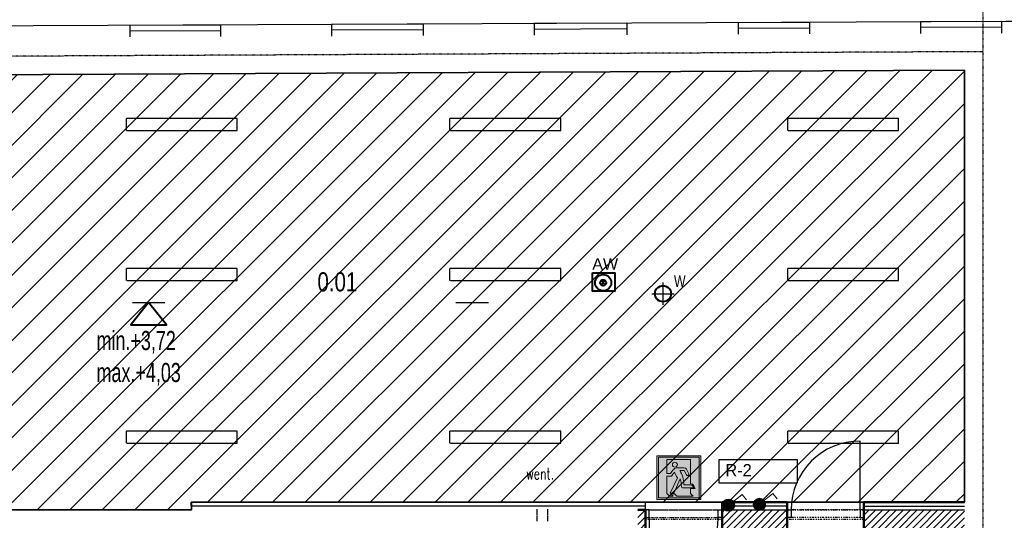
# Model space of a CAD drawing. Header units: centimetres. Extents: x 25511 to 42070, y 833 to 13367.
# Tile 49 of 59: x 30498 to 31782, y 5137 to 5790. Entities that reach past the tile are written whole.
import ezdxf
from ezdxf.enums import TextEntityAlignment as Align

# ---------------------------------------------------------------- set-up
doc = ezdxf.new("R2010")
doc.units = ezdxf.units.CM
doc.header["$LTSCALE"] = 0.1
for name, pattern in [('2', [2, 1.5, -0.5]), ('Ciągłe', [0]), ('DASHDOT2', [12.7, 6.35, -3.175, 0, -3.175]), ('DIVIDE', [31.75, 12.7, -6.35, 0, -6.35, 0, -6.35]), ('DOT', [6.35, 0, -6.35])]:
    doc.linetypes.add(name, pattern=pattern)
for name, color, linetype in [('A-Elewacje_wypełnienia', 253, 'Continuous'), ('A-Grid', 253, 'DASHDOT2'), ('CKDOOR_FRAMUGI_RAM', 253, 'Continuous'), ('CKDRZWI_', 253, 'Continuous'), ('CKDRZWI_NAD', 253, 'DIVIDE'), ('CKIZOLACJE', 253, 'Continuous'), ('CKPOM_OPIS', 253, 'Continuous'), ('CKSCIANY_NAD', 253, 'DIVIDE')]:
    doc.layers.add(name, color=color, linetype=linetype)
for name, color, linetype, lineweight in [('A-Opis-G', 252, 'Continuous', 9), ('A-sufity podwieszone', 253, 'Continuous', 25), ('A_Sufity - Opis', 253, 'Continuous', 13), ('A_Sufity podwieszone', 253, 'Continuous', 25), ('CKPOM_NUM', 253, 'Continuous', 50), ('CKSCIANY_PRZEKR', 253, 'Continuous', 50), ('CKWENT', 253, 'Ciągłe', 25), ('COKÓŁ_Nr_Pióra__1', 7, 'Continuous', 13), ('COKÓŁ_Nr_Pióra__7', 5, 'Continuous', 20), ('elOPIS', 5, 'Continuous', 25), ('Elospr', 32, 'Continuous', 30), ('EOPIS', 150, 'Continuous', 35), ('Eoprawa4100', 32, 'Continuous', 40), ('ISTN. PRZEKRÓJ_Nr_Pióra__7', 5, 'Continuous', 20)]:
    doc.layers.add(name, color=color, linetype=linetype, lineweight=lineweight)
doc.layers.add('CKDRZWI_POM', color=253, linetype='DOT', plot=False)
doc.layers.add('POWIERZCHNIA ZABUDOWY', color=253, linetype='Continuous', plot=False)
doc.styles.add('A_simplex_25', font='simplex.shx', dxfattribs={"width": 0.5, "height": 25})
doc.styles.add('GENERATED_STYLE_5', font='arial.ttf')
doc.styles.add('RomanS', font='romans.shx', dxfattribs={"width": 0.8})
doc.styles.get("Standard").update_dxf_attribs({"font": 'ic-simplex.shx', "width": 0.8})
doc.linetypes.add('BATTING', pattern='A,0.0001,-0.1,[134,ltypeshp.shx,S=0.1,R=0,X=-0.1,Y=0],-0.2,[134,ltypeshp.shx,S=0.1,R=180,X=0.1,Y=0],-0.1', length=0.4001)
doc.linetypes.add('IZOLACJA_CIEPLNA_OS', pattern='A,0.001,[220,CADKON.SHX,S=0.05,R=0,X=0,Y=0],-1,[220,CADKON.SHX,S=0.05,R=180,X=1,Y=0],-1', length=2.001)

# ---------------------------------------------------------------- blocks, each defined once
blk = doc.blocks.new('CKBL2081424111933')
at = {"layer": 'CKPOM_NUM', "width": 0.8, "flags": 8}
blk.add_attdef('CISLO', text='', height=25, dxfattribs=at).set_placement((30666.9, 5434.5), align=Align.BOTTOM_CENTER)
at = {"layer": 'CKPOM_OPIS', "width": 0.8, "flags": 9}
for tag in ['PLOCHA_DLE_NV_366/2013', 'DEFINICE_SKLADBY', 'POZNÁMKA', 'K._VÝŠKA', 'PODLAHA', 'SKLADBA', 'TEPLOTA', 'PODLAZI', 'POVRCH', 'PLOCHA', 'JMENO', 'OBVOD', 'OBJEM', 'STROP', 'VYSKA', 'STĚNY', 'ZONA', 'BYT']:
    blk.add_attdef(tag, text='', height=20, dxfattribs=at).set_placement((30666.9, 5434.5), align=Align.BOTTOM_CENTER)
blk = doc.blocks.new('A$7E8A383135198')
at = {"layer": 'A-Grid'}
for p, q in [((2215, 268.2), (2215, -1847.5)), ((2215, -29.3), (-268, -41))]:
    blk.add_line(p, q, dxfattribs=at)
blk = doc.blocks.new('A$7E8A3D321ED2')
for points in [[(0, -14.5), (0, 14.5)], [(-14.5, 0), (14.5, 0)]]:
    blk.add_lwpolyline(points)
for radius in [11, 10]:
    blk.add_circle((0, 0), radius)
at = {"insert": (14.3, 23.8), "char_height": 15, "width": 125.057, "attachment_point": 1}
blk.add_mtext('W', dxfattribs=at)
blk = doc.blocks.new('Sufity')
at = {"layer": 'A-sufity podwieszone', "lineweight": 35}
blk.add_lwpolyline([(38788.6, 2704.4), (36661.6, 2694.4), (36661.6, 2191.7), (36675, 2191.7), (36675, 2130.4), (37780.5, 2130.4), (37780.5, 2140.4), (38788.6, 2140.4)], close=True, dxfattribs=at).dxf.unprotected_set("ltscale", 0)
blk = doc.blocks.new('Drzwi ewakuacyjne (1)')
at = {"true_color": 0xffffff}
h = blk.add_hatch(color=7, dxfattribs=at)
h.paths.add_polyline_path([(-35, 0), (-35, 70), (35, 70), (35, 0)])
h.paths.add_polyline_path([(-32.5, 2.5), (-32.5, 67.5), (32.5, 67.5), (32.5, 2.5)], flags=16)
h.paths.add_polyline_path([(-18.9, 64), (-18.9, 41.3), (-13.4, 41.3, -0.085698), (-8.2, 48.1, -0.105978), (-5.1, 50.1, -0.091054), (-3.7, 50.4), (8.6, 50.4, -0.27629), (12.1, 48.3), (15.9, 41.1, -1), (12.5, 39.2), (8.6, 46.3), (1.5, 46.3, -0.050927), (6.3, 36.4, -0.054258), (8.2, 23.5), (18.9, 23.5, -0.281953), (22.5, 21.3), (23.9, 18.6), (6.1, 18.6, -0.406934), (4.1, 20.6, 0.057666), (2.3, 32.8), (-8.2, 10.3), (-13.9, 10.3), (-2.3, 34.7, -0.029564), (-6.9, 43.8, 0.051795), (-11.7, 37.3), (-18.9, 37.3), (-18.9, 9.3), (-15.1, 5.5), (-9.1, 5.5), (-12.7, 9.1), (-7, 9.1), (-3.4, 5.5), (22.7, 5.5), (18.5, 9.7), (18.5, 17.4), (26.1, 17.4), (23.5, 22.7, 0.281953), (19.9, 24.9), (18.5, 24.9), (18.5, 64)], flags=0)
h.paths.add_polyline_path([(-2.3, 55.6, 1), (-10.3, 55.6, 1)], flags=0)
h = blk.add_hatch(color=116)
h.paths.add_polyline_path([(-32.5, 2.5), (-32.5, 67.5), (32.5, 67.5), (32.5, 2.5)])
h.paths.add_polyline_path([(-18.9, 64), (-18.9, 41.3), (-13.4, 41.3, -0.085698), (-8.2, 48.1, -0.105978), (-5.1, 50.1, -0.091054), (-3.7, 50.4), (8.6, 50.4, -0.27629), (12.1, 48.3), (15.9, 41.1, -1), (12.5, 39.2), (8.6, 46.3), (1.5, 46.3, -0.050927), (6.3, 36.4, -0.054258), (8.2, 23.5), (18.9, 23.5, -0.281953), (22.5, 21.3), (23.9, 18.6), (6.1, 18.6, -0.406934), (4.1, 20.6, 0.057666), (2.3, 32.8), (-8.2, 10.3), (-13.9, 10.3), (-2.3, 34.7, -0.029564), (-6.9, 43.8, 0.051795), (-11.7, 37.3), (-18.9, 37.3), (-18.9, 9.3), (-15.1, 5.5), (-9.1, 5.5), (-12.7, 9.1), (-7, 9.1), (-3.4, 5.5), (22.7, 5.5), (18.5, 9.7), (18.5, 17.4), (26.1, 17.4), (23.5, 22.7, 0.281953), (19.9, 24.9), (18.5, 24.9), (18.5, 64)], flags=16)
h.paths.add_polyline_path([(-2.3, 55.6, 1), (-10.3, 55.6, 1)], flags=0)
at = {"color": 7}
for points in [[(-35, 0), (35, 0), (35, 70), (-35, 70)], [(-32.5, 2.5), (32.5, 2.5), (32.5, 67.5), (-32.5, 67.5)]]:
    blk.add_lwpolyline(points, close=True, dxfattribs=at)
at = {"color": 116}
blk.add_lwpolyline([(35, 0), (-35, 0), (-35, 70), (35, 70)], close=True, dxfattribs=at)
at = {"color": 7}
blk.add_lwpolyline([(6.1, 18.6), (23.9, 18.6), (22.5, 21.3, 0.281953), (18.9, 23.5), (8.2, 23.5, 0.054258), (6.3, 36.4, 0.050927), (1.5, 46.3), (8.6, 46.3), (12.5, 39.2, 1), (15.9, 41.1), (12.1, 48.3, 0.27629), (8.6, 50.4), (-3.7, 50.4, 0.091054), (-5.1, 50.1, 0.105978), (-8.2, 48.1, 0.085698), (-13.4, 41.3), (-18.9, 41.3), (-18.9, 64), (18.5, 64), (18.5, 24.9), (19.9, 24.9, -0.281953), (23.5, 22.7), (26.1, 17.4), (18.5, 17.4), (18.5, 9.7), (22.7, 5.5), (-3.4, 5.5), (-7, 9.1), (-12.7, 9.1), (-9.1, 5.5), (-15.1, 5.5), (-18.9, 9.3), (-18.9, 37.3), (-11.7, 37.3, -0.051795), (-6.9, 43.8, 0.029564), (-2.3, 34.7), (-13.9, 10.3), (-8.2, 10.3), (2.3, 32.8, -0.057666), (4.1, 20.6, 0.406934)], format="xyb", close=True, dxfattribs=at)
blk.add_circle((-6.3, 55.6), 3.97, dxfattribs=at)

msp = doc.modelspace()

# ---------------------------------------------------------------- hatches: boundary and pattern name
at = {"layer": 'A-Elewacje_wypełnienia', "lineweight": 5}
h = msp.add_hatch(dxfattribs=at)
h.set_pattern_fill('ANSI31', color=256, scale=2, style=0)
h.set_pattern_definition([(45, (8507.151, 1767.307), (-4.490128, 4.490128), [])])
h.paths.add_polyline_path([(31304.236, 5125.128), (31314.236, 5125.104), (31314.819, 5150.105), (31304.236, 5150.104)])
h = msp.add_hatch(dxfattribs=at)
h.set_pattern_fill('ANSI31', color=256, scale=2, style=0)
h.paths.add_polyline_path([(31414.236, 5125.106), (31424.236, 5125.103), (31424.236, 5034.604), (31449.236, 5034.604), (31449.236, 5125.101), (31499.236, 5125.108), (31499.237, 5150.104), (31414.235, 5150.098)])
h = msp.add_hatch(dxfattribs=at)
h.set_pattern_fill('ANSI31', color=256, scale=2, style=0)
h.paths.add_polyline_path([(31599.237, 5125.111), (31730.235, 5125.098), (31730.237, 5150.111), (31599.236, 5150.104)])
at = {"layer": 'A_Sufity - Opis'}
h = msp.add_hatch(dxfattribs=at)
h.set_pattern_fill('GR_GENERAL', color=256, scale=15)
h.set_pattern_definition([(45, (0, 0), (-21.213203, 21.213203), [])])
h.paths.add_polyline_path([(29603.234, 5714.104), (31730.236, 5724.076), (31730.236, 5160.111), (30722.051, 5160.111), (30722.14, 5150.111), (29616.644, 5150.104), (29616.644, 5211.354), (29603.236, 5211.354)])
at = {"layer": 'COKÓŁ_Nr_Pióra__7', "linetype": 'Continuous'}
h = msp.add_hatch(color=256, dxfattribs=at)
edge = h.paths.add_edge_path(flags=0)
edge.add_ellipse((31422.775, 5156.319), major_axis=(7.991, 0), ratio=1, start_angle=180, end_angle=360)
edge.add_ellipse((31422.775, 5156.319), major_axis=(7.991, 0), ratio=1, start_angle=0, end_angle=180)
h = msp.add_hatch(color=256, dxfattribs=at)
edge = h.paths.add_edge_path(flags=0)
edge.add_ellipse((31462.924, 5157.404), major_axis=(7.991, 0), ratio=1, start_angle=180, end_angle=360)
edge.add_ellipse((31462.924, 5157.404), major_axis=(7.991, 0), ratio=1, start_angle=0, end_angle=180)

# ---------------------------------------------------------------- linework, layer by layer
at = {"layer": 'A_Sufity podwieszone', "lineweight": 40}
msp.add_lwpolyline([(30666.372, 5420.796), (30643.264, 5391.804), (30689.479, 5391.804)], close=True, dxfattribs=at)
at = {"layer": 'A_Sufity podwieszone'}
for points in [[(30645.227, 5420.796), (30687.516, 5420.796)], [(31067.216, 5420.796), (31109.505, 5420.796)]]:
    msp.add_lwpolyline(points, dxfattribs=at)
at = {"layer": 'CKDOOR_FRAMUGI_RAM'}
for p, q in [((31319.236, 5150.104), (31314.236, 5150.104)), ((31314.236, 5150.104), (31314.236, 5140.104)), ((31319.236, 5140.104), (31319.236, 5150.104)), ((31409.236, 5140.104), (31409.236, 5150.104)), ((31409.236, 5150.104), (31414.236, 5150.104)), ((31414.236, 5150.104), (31414.236, 5140.104)), ((31499.236, 5150.104), (31504.236, 5150.104)), ((31499.236, 5140.104), (31499.236, 5150.104)), ((31504.236, 5150.104), (31504.236, 5140.104)), ((31599.236, 5150.104), (31594.236, 5150.104)), ((31594.236, 5150.104), (31594.236, 5140.104)), ((31599.236, 5140.104), (31599.236, 5150.104)), ((31314.236, 5140.104), (31319.236, 5140.104)), ((31414.236, 5140.104), (31409.236, 5140.104)), ((31504.236, 5140.104), (31499.236, 5140.104)), ((31594.236, 5140.104), (31599.236, 5140.104))]:
    msp.add_line(p, q, dxfattribs=at)
at = {"layer": 'CKDRZWI_'}
for p, q in [((31594.236, 5150.104), (31594.236, 5240.104)), ((31319.236, 5140.104), (31319.236, 5050.104))]:
    msp.add_line(p, q, dxfattribs=at)
for centre, start, end in [((31594.236, 5150.104), 90, 180), ((31319.236, 5140.104), 270, 0)]:
    msp.add_arc(centre, 90, start, end, dxfattribs=at)
at = {"layer": 'CKDRZWI_NAD'}
for p, q in [((31319.236, 5150.104), (31409.236, 5150.104)), ((31594.236, 5150.104), (31504.236, 5150.104)), ((31319.236, 5140.104), (31409.236, 5140.104)), ((31594.236, 5140.104), (31504.236, 5140.104))]:
    msp.add_line(p, q, dxfattribs=at)
at = {"layer": 'CKDRZWI_POM'}
for p, q in [((31599.236, 5150.104), (31499.236, 5150.104)), ((31314.236, 5140.104), (31414.236, 5140.104))]:
    msp.add_line(p, q, dxfattribs=at)
at = {"layer": 'CKIZOLACJE'}
for p, q in [((30642.004, 5782.493), (30642.004, 5767.484)), ((30760.221, 5783.025), (30760.221, 5768.016)), ((30905.001, 5783.676), (30905.001, 5768.668)), ((31024.218, 5784.211), (31024.218, 5769.205)), ((31168.999, 5784.862), (31168.999, 5769.857)), ((31290.215, 5785.407), (31290.215, 5770.403)), ((31435.214, 5786.058), (31435.214, 5771.056)), ((31435.214, 5786.058), (31435.214, 5771.056)), ((31528.213, 5786.476), (31528.213, 5771.474)), ((31528.213, 5786.476), (31528.213, 5771.474)), ((31673.211, 5787.128), (31673.211, 5772.127)), ((31673.211, 5787.128), (31673.211, 5772.127)), ((31414.236, 5150.104), (31499.236, 5150.104)), ((31599.236, 5150.104), (31730.236, 5150.104))]:
    msp.add_line(p, q, dxfattribs=at)
for points in [[(30760.221, 5783.025), (30642.004, 5782.493)], [(31024.218, 5784.211), (30905.001, 5783.676)], [(31290.215, 5785.407), (31168.999, 5784.862)], [(31528.213, 5786.476), (31435.214, 5786.058)], [(31779.236, 5772.604), (31779.169, 5787.604), (31673.211, 5787.128)], [(30722.14, 5150.111), (30722.051, 5160.111), (31314.236, 5160.111)], [(31314.236, 5150.104), (31314.236, 5160.111)]]:
    msp.add_lwpolyline(points, dxfattribs=at)
at = {"layer": 'CKIZOLACJE', "linetype": 'IZOLACJA_CIEPLNA_OS', "ltscale": 4.5}
for points in [[(31528.213, 5778.976), (31435.214, 5778.558)], [(31779.202, 5780.104), (31673.211, 5779.628)], [(30760.221, 5775.525), (30642.004, 5774.993)], [(31024.218, 5776.711), (30905.001, 5776.175)], [(31290.215, 5777.907), (31168.999, 5777.362)]]:
    msp.add_lwpolyline(points, dxfattribs=at)
at = {"layer": 'CKIZOLACJE', "linetype": 'BATTING', "ltscale": 10}
for points in [[(31314.236, 5155.108), (30722.14, 5155.108)], [(31499.236, 5155.108), (31414.236, 5155.108)], [(31599.236, 5155.108), (31730.236, 5155.108)]]:
    msp.add_lwpolyline(points, dxfattribs=at)
at = {"layer": 'CKSCIANY_NAD'}
for p, q in [((31314.236, 5150.104), (31414.236, 5150.104)), ((31499.236, 5150.104), (31599.236, 5150.104)), ((31314.236, 5138.104), (31414.236, 5138.104)), ((31499.236, 5138.104), (31599.236, 5138.104))]:
    msp.add_line(p, q, dxfattribs=at)
at = {"layer": 'CKSCIANY_PRZEKR'}
for p, q in [((31314.236, 5150.104), (31304.236, 5150.104)), ((31314.236, 5125.104), (31314.236, 5150.104)), ((31414.236, 5125.104), (31414.236, 5150.104)), ((31499.236, 5125.604), (31499.236, 5150.104)), ((31599.236, 5125.104), (31599.236, 5150.104))]:
    msp.add_line(p, q, dxfattribs=at)
for points in [[(31414.236, 5150.104), (31414.236, 5160.111)], [(31414.236, 5160.111), (31499.236, 5160.111)], [(31499.236, 5150.104), (31499.236, 5160.111)], [(31599.236, 5160.111), (31730.236, 5160.111)], [(31599.236, 5150.104), (31599.236, 5160.111)]]:
    msp.add_lwpolyline(points, dxfattribs=at)
at = {"layer": 'CKWENT'}
for points in [[(31175.009, 5189.225, 0, 0, 0), (31175.009, 5174.225, 6, 0, 0), (31175.009, 5166.225, 0, 0, 0)], [(31183.009, 5189.225, 0, 0, 0), (31183.009, 5174.225, 6, 0, 0), (31183.009, 5166.225, 0, 0, 0)]]:
    msp.add_lwpolyline(points, format="xyseb", dxfattribs=at)
at = {"layer": 'CKWENT', "linetype": '2', "lineweight": -3, "ltscale": 10}
for points in [[(31172.585, 5151.079), (31172.585, 5135.079)], [(31186.585, 5151.079), (31186.585, 5135.079)]]:
    msp.add_lwpolyline(points, dxfattribs=at)
at = {"layer": 'COKÓŁ_Nr_Pióra__1', "linetype": 'Continuous', "flags": 128}
for points in [[(31414.784, 5156.319, -1), (31430.766, 5156.319, -1)], [(31454.933, 5157.404, -1), (31470.916, 5157.404, -1)]]:
    msp.add_lwpolyline(points, format="xyb", close=True, dxfattribs=at)
at = {"layer": 'elOPIS', "color": 5}
msp.add_lwpolyline([(31410.517, 5215.837), (31512.234, 5215.837), (31512.234, 5184.923), (31410.517, 5184.923)], close=True, dxfattribs=at)
at = {"layer": 'Elospr'}
for p, q in [((30782.033, 5661.147, 425.286), (30637.381, 5661.147, 425.286)), ((30637.381, 5645.42, 425.286), (30637.381, 5661.147, 425.286)), ((30782.033, 5645.42, 425.286), (30782.033, 5661.147, 425.286)), ((31204.021, 5661.147, 425.286), (31059.369, 5661.147, 425.286)), ((31059.369, 5645.42, 425.286), (31059.369, 5661.147, 425.286)), ((31204.021, 5645.42, 425.286), (31204.021, 5661.147, 425.286)), ((31644.445, 5661.147, 425.286), (31499.793, 5661.147, 425.286)), ((31499.793, 5645.42, 425.286), (31499.793, 5661.147, 425.286)), ((31644.445, 5645.42, 425.286), (31644.445, 5661.147, 425.286)), ((30638.033, 5645.42, 425.286), (30782.033, 5645.42, 425.286)), ((31060.021, 5645.42, 425.286), (31204.021, 5645.42, 425.286)), ((31500.445, 5645.42, 425.286), (31644.445, 5645.42, 425.286)), ((30782.033, 5465.273, 425.286), (30637.381, 5465.273, 425.286)), ((30637.381, 5449.547, 425.286), (30637.381, 5465.273, 425.286)), ((30782.033, 5449.547, 425.286), (30782.033, 5465.273, 425.286)), ((31204.021, 5465.273, 425.286), (31059.369, 5465.273, 425.286)), ((31059.369, 5449.547, 425.286), (31059.369, 5465.273, 425.286)), ((31204.021, 5449.547, 425.286), (31204.021, 5465.273, 425.286)), ((31644.445, 5465.273, 425.286), (31499.793, 5465.273, 425.286)), ((31499.793, 5449.547, 425.286), (31499.793, 5465.273, 425.286)), ((31644.445, 5449.547, 425.286), (31644.445, 5465.273, 425.286)), ((30638.033, 5449.547, 425.286), (30782.033, 5449.547, 425.286)), ((31060.021, 5449.547, 425.286), (31204.021, 5449.547, 425.286)), ((31500.445, 5449.547, 425.286), (31644.445, 5449.547, 425.286)), ((30782.033, 5253.143, 425.286), (30637.381, 5253.143, 425.286)), ((30637.381, 5237.416, 425.286), (30637.381, 5253.143, 425.286)), ((30782.033, 5237.416, 425.286), (30782.033, 5253.143, 425.286)), ((31204.021, 5253.143, 425.286), (31059.369, 5253.143, 425.286)), ((31059.369, 5237.416, 425.286), (31059.369, 5253.143, 425.286)), ((31204.021, 5237.416, 425.286), (31204.021, 5253.143, 425.286)), ((31644.445, 5253.143, 425.286), (31499.793, 5253.143, 425.286)), ((31499.793, 5237.416, 425.286), (31499.793, 5253.143, 425.286)), ((31644.445, 5237.416, 425.286), (31644.445, 5253.143, 425.286)), ((30638.033, 5237.416, 425.286), (30782.033, 5237.416, 425.286)), ((31060.021, 5237.416, 425.286), (31204.021, 5237.416, 425.286)), ((31500.445, 5237.416, 425.286), (31644.445, 5237.416, 425.286))]:
    msp.add_line(p, q, dxfattribs=at)
at = {"layer": 'Eoprawa4100', "color": 1}
for p, q in [((31256.421, 5443.892), (31261.962, 5449.433)), ((31256.421, 5449.433), (31261.962, 5443.892))]:
    msp.add_line(p, q, dxfattribs=at)
msp.add_lwpolyline([(31245.159, 5459.432), (31274.451, 5459.432), (31274.451, 5435.632), (31245.159, 5435.632)], close=True, dxfattribs=at)
for radius in [10.621, 3.918]:
    msp.add_circle((31259.191, 5446.663), radius, dxfattribs=at)
at = {"layer": 'ISTN. PRZEKRÓJ_Nr_Pióra__7', "linetype": 'Continuous'}
for p, q in [((31428.984, 5161.35), (31440.257, 5170.337)), ((31440.257, 5170.337), (31446.037, 5163.351)), ((31469.133, 5162.435), (31480.407, 5171.422)), ((31480.407, 5171.422), (31486.187, 5164.436))]:
    msp.add_line(p, q, dxfattribs=at)
at = {"layer": 'POWIERZCHNIA ZABUDOWY'}
msp.add_lwpolyline([(29539.236, 5777.537), (29539.236, 5087.104), (30795.736, 5087.104), (30795.736, 4398.104), (32304.236, 4398.104), (32304.236, 4558.252), (32721.236, 4558.252), (32721.236, 5787.604), (31784.236, 5787.604), (29539.236, 5777.537)], dxfattribs=at)

# ---------------------------------------------------------------- block references
at = {"layer": 'A-Grid'}
msp.add_blockref('A$7E8A383135198', (29539.236, 5777.537), dxfattribs=at)
at = {"layer": 'A-Opis-G', "xscale": 0.8160000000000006, "yscale": 0.8160000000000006, "zscale": 0.06800000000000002}
msp.add_blockref('Drzwi ewakuacyjne (1)', (31357.829, 5163.845, 7.088), dxfattribs=at)
at = {"layer": 'A-sufity podwieszone'}
msp.add_blockref('Sufity', (-7058.4, 3019.7), dxfattribs=at)
at = {"layer": 'CKPOM_NUM'}
ref = msp.add_blockref('CKBL2081424111933', (30912.712, 5435.342), dxfattribs=at)
ref.add_attrib('CISLO_001', '0.01', (30886.512, 5435.342), dxfattribs={"height": 25, "width": 0.8})
at = {"layer": 'CKWENT'}
msp.add_blockref('A$7E8A3D321ED2', (31337.207, 5432.354), dxfattribs=at)

# ---------------------------------------------------------------- texts
at = {"layer": 'A_Sufity podwieszone', "insert": (30598.401, 5383.728), "char_height": 28, "width": 292.99206, "attachment_point": 1, "style": 'A_simplex_25'}
msp.add_mtext('\\pi-0.000136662,l0.000136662;{\\Fic-simplex.shx;\\H0.8929x;\\W0.7;min.+3,72\\Pmax.+4,03}', dxfattribs=at)
at = {"layer": 'CKWENT', "style": 'RomanS', "width": 0.7}
msp.add_text('went.', height=15, dxfattribs=at).set_placement((31158.751, 5190.082))
at = {"layer": 'EOPIS', "color": 5, "linetype": 'Continuous'}
msp.add_text('R-2', height=16, dxfattribs=at).set_placement((31418.484, 5194.053))
at = {"layer": 'EOPIS', "color": 1, "linetype": 'Continuous', "insert": (31261.789, 5471.075), "char_height": 14.9739, "attachment_point": 5, "style": 'GENERATED_STYLE_5'}
msp.add_mtext('AW  ', dxfattribs=at)

doc.saveas('drawing.dxf')
